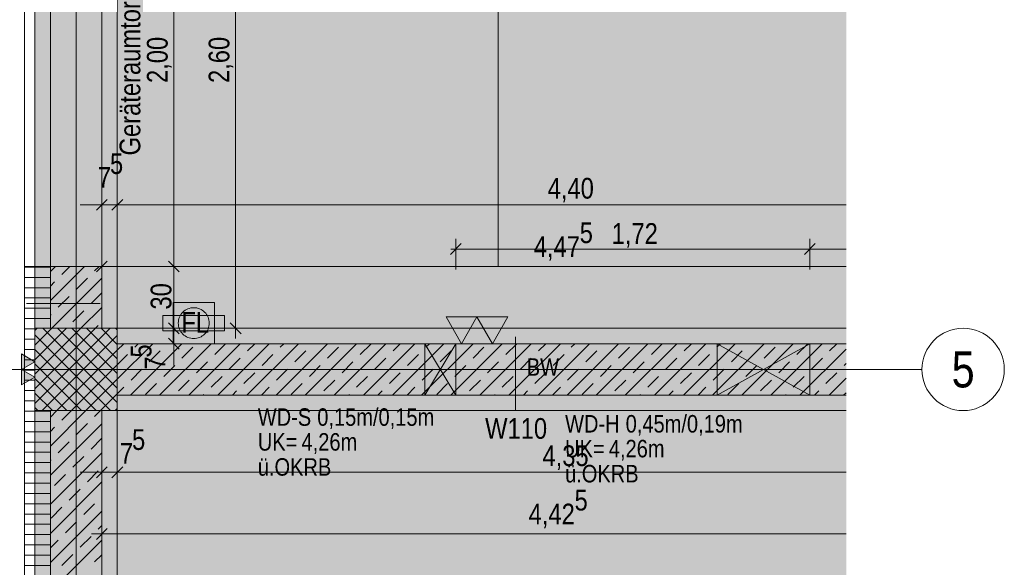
# Model space of a CAD drawing. Extents: x -720 to 300, y 62 to 1162.
# Tile 41 of 143: x -4 to 92, y 531 to 584. Entities that reach past the tile are written whole.
import ezdxf
from ezdxf.enums import TextEntityAlignment as Align
from ezdxf.lldxf.tags import DXFTag

# ---------------------------------------------------------------- set-up
doc = ezdxf.new("R2010")
doc.units = 0
doc.layers.get('0').update_dxf_attribs({"lineweight": 13})
for name, color, linetype, lineweight, true_color in [('00_Beschriftung UZ', 3, 'Continuous', 35, 0x00ff00), ('30 -33 Aussenwände- 3 Aussenstützen', 7, 'Continuous', 50, 0x0000dd), ('30 -34 Innenwände- 1 tragend', 7, 'Continuous', 13, 0xdd0806), ('30 -34 Innenwände- 11 Durchbruch', 4, 'Continuous', 9, 0x00ffff), ('30 -34 Innenwände- 2 nichttragend', 7, 'Continuous', 18, 0xff7fe6), ('30 -34 Innenwände- 4 Türen_Fenster', 7, 'Continuous', 15, 0x9955ff), ('30 -35 Decken- 1 Konstruktion-Träger- Stahlbeton', 7, 'Continuous', 13, 0x33aa00), ('40 -47 Nutzungspez. Anlagen- 4 Feuerlöschanlagen', 7, 'Continuous', 9, 0xff7fff), ('70 -72 Beschriftung- 1 Beschriftung allgemein', 7, 'Continuous', 9, 0xff6633), ('70 -72 Beschriftung- 2 Beschriftung Bauteile', 7, 'Continuous', 9, 0x9999ff), ('70 -76 Bemaßung- 2 Allgemein', 9, 'Continuous', 5, 0x808080), ('iwb_Layout Achsbezeichung', 1, 'Continuous', 13, 0xff0000), ('iwb_Layout BA_Markierung', 7, 'Continuous', 9, 0xbadcdc), ('iwb_Schraffur_BW', 7, 'Continuous', 13, 0x7400e8), ('iwb_Schraffur_Unterzug', 7, 'Continuous', 5, 0xffffcc), ('iwb_Sichtbeton', 2, 'Continuous', 50, 0xffff00), ('iwb_Sichtbeton-Shading', 2, 'Continuous', 50, 0xffff00)]:
    doc.layers.add(name, color=color, linetype=linetype, lineweight=lineweight, true_color=true_color)
for name, color, linetype, lineweight in [('70 -71 Achsen- 1 Gebäudeachsen', 7, 'STRICHPUNKT2-A06G94018I', 18), ('70 -73 Bauteildarst.- 2 verdeckt 0.15', 7, 'fein_strichliert-A06G94028I', 15), ('70 -75 Raumstempel- 3 Wandstempel', 7, 'Continuous', 50), ('Keine', 7, 'Continuous', 9)]:
    doc.layers.add(name, color=color, linetype=linetype, lineweight=lineweight)
doc.styles.get("Standard").update_dxf_attribs({"font": 'ARIALN.TTF'})
tags = doc.linetypes.add('fein_strichliert-A06G94028I', pattern=[4, 1, -2, 1]).pattern_tags.tags
tags[8:9] = [DXFTag(74, 4), DXFTag(75, 0), DXFTag(340, '0'), DXFTag(46, 0.0), DXFTag(50, 0.0), DXFTag(44, 0.0), DXFTag(45, 0.0)]
tags[6:7] = [DXFTag(74, 4), DXFTag(75, 0), DXFTag(340, '0'), DXFTag(46, 0.0), DXFTag(50, 0.0), DXFTag(44, 0.0), DXFTag(45, 0.0)]
tags[4:5] = [DXFTag(74, 4), DXFTag(75, 0), DXFTag(340, '0'), DXFTag(46, 0.0), DXFTag(50, 0.0), DXFTag(44, 0.0), DXFTag(45, 0.0)]
tags = doc.linetypes.add('STRICHPUNKT2', pattern=[12.7, 6.35, -3.175, 0, -3.175]).pattern_tags.tags
tags[10:11] = [DXFTag(74, 4), DXFTag(75, 0), DXFTag(340, '0'), DXFTag(46, 0.0), DXFTag(50, 0.0), DXFTag(44, 0.0), DXFTag(45, 0.0)]
tags[8:9] = [DXFTag(74, 4), DXFTag(75, 0), DXFTag(340, '0'), DXFTag(46, 0.0), DXFTag(50, 0.0), DXFTag(44, 0.0), DXFTag(45, 0.0)]
tags[6:7] = [DXFTag(74, 4), DXFTag(75, 0), DXFTag(340, '0'), DXFTag(46, 0.0), DXFTag(50, 0.0), DXFTag(44, 0.0), DXFTag(45, 0.0)]
tags[4:5] = [DXFTag(74, 4), DXFTag(75, 0), DXFTag(340, '0'), DXFTag(46, 0.0), DXFTag(50, 0.0), DXFTag(44, 0.0), DXFTag(45, 0.0)]
tags = doc.linetypes.add('STRICHPUNKT2-A06G94018I', pattern=[12.7, 6.35, -3.175, 0, -3.175]).pattern_tags.tags
tags[10:11] = [DXFTag(74, 4), DXFTag(75, 0), DXFTag(340, '0'), DXFTag(46, 0.0), DXFTag(50, 0.0), DXFTag(44, 0.0), DXFTag(45, 0.0)]
tags[8:9] = [DXFTag(74, 4), DXFTag(75, 0), DXFTag(340, '0'), DXFTag(46, 0.0), DXFTag(50, 0.0), DXFTag(44, 0.0), DXFTag(45, 0.0)]
tags[6:7] = [DXFTag(74, 4), DXFTag(75, 0), DXFTag(340, '0'), DXFTag(46, 0.0), DXFTag(50, 0.0), DXFTag(44, 0.0), DXFTag(45, 0.0)]
tags[4:5] = [DXFTag(74, 4), DXFTag(75, 0), DXFTag(340, '0'), DXFTag(46, 0.0), DXFTag(50, 0.0), DXFTag(44, 0.0), DXFTag(45, 0.0)]

# ---------------------------------------------------------------- blocks, each defined once
blk = doc.blocks.new('Shading-A06G93YF8I', base_point=(-665.956, 777.712))
at = {"layer": 'iwb_Sichtbeton-Shading', "color": 51, "true_color": 0xffff7f}
for points in [[(76.456, 552.597), (5.644, 552.112), (5.644, 552.712)], [(76.456, 552.597), (5.644, 552.712), (76.456, 552.712)], [(76.456, 552.112), (5.644, 552.112), (76.456, 552.597)]]:
    blk.add_solid(points, dxfattribs=at)
blk = doc.blocks.new('Polygon-A06G93ZV8I')
at = {"color": 0, "linetype": 'ByBlock', "lineweight": -2, "ltscale": 0.13}
blk.add_solid([(4.854, 86.708), (4.686, 1083.814), (76.501, 86.518), (76.501, 1083.814)], dxfattribs=at)
blk = doc.blocks.new('Referenz-A06G94038I')
at = {"layer": '00_Beschriftung UZ', "color": 0, "linetype": 'Continuous', "lineweight": -2, "ltscale": 0.13}
for points in [[(73.516, 556.583), (74.848, 553.912), (76.187, 556.581)], [(73.516, 551.242), (74.848, 553.912), (76.187, 551.243)], [(73.516, 548.583), (74.848, 545.912), (76.187, 548.581)], [(73.516, 543.242), (74.848, 545.912), (76.187, 543.243)]]:
    blk.add_solid(points, dxfattribs=at)
at = {"layer": '30 -33 Aussenwände- 3 Aussenstützen', "color": 0, "lineweight": -2}
for p, q in [((-2.357, 553.683), (-2.128, 553.912)), ((-2.357, 552.269), (-0.714, 553.912)), ((-2.357, 550.855), (0.7, 553.912)), ((-2.357, 549.44), (2.114, 553.912)), ((-2.357, 548.026), (3.528, 553.912)), ((-2.357, 546.612), (4.943, 553.912)), ((-2.357, 553.269), (5, 545.912)), ((-1.643, 545.912), (5.643, 553.198)), ((-1.586, 553.912), (5.643, 546.683)), ((-0.172, 553.912), (5.643, 548.098)), ((1.242, 553.912), (5.643, 549.512)), ((2.657, 553.912), (5.643, 550.926)), ((4.071, 553.912), (5.643, 552.34)), ((5.485, 553.912), (5.643, 553.755)), ((-2.357, 551.855), (3.586, 545.912)), ((-0.229, 545.912), (5.643, 551.784)), ((-2.357, 550.441), (2.171, 545.912)), ((1.185, 545.912), (5.643, 550.369)), ((1.643, 550.912), (1.643, 548.912)), ((0.643, 549.912), (2.643, 549.912)), ((-2.357, 549.027), (0.757, 545.912)), ((2.6, 545.912), (5.643, 548.955)), ((-2.357, 547.612), (-0.657, 545.912)), ((4.014, 545.912), (5.643, 547.541)), ((-2.357, 546.198), (-2.071, 545.912)), ((5.428, 545.912), (5.643, 546.127))]:
    blk.add_line(p, q, dxfattribs=at)
at = {"layer": '30 -33 Aussenwände- 3 Aussenstützen', "color": 0, "linetype": 'Continuous', "lineweight": -2, "ltscale": 0.13}
for p, q in [((5.643, 553.912), (-2.357, 553.912)), ((-2.357, 553.912), (-2.357, 545.912)), ((5.643, 545.912), (5.643, 553.912)), ((-2.357, 545.912), (5.643, 545.912))]:
    blk.add_line(p, q, dxfattribs=at)
at = {"layer": '30 -34 Innenwände- 1 tragend', "color": 0, "linetype": 'Continuous', "lineweight": -2, "ltscale": 0.13}
for p, q in [((-3.357, 559.912), (-3.357, 553.912)), ((4.143, 559.912), (4.143, 553.912)), ((4.143, 553.912), (-2.357, 553.912)), ((5.643, 547.412), (5.643, 552.412)), ((5.643, 552.412), (76.456, 552.412)), ((5.643, 547.412), (76.456, 547.412)), ((-3.357, 545.912), (-3.357, 388.912)), ((4.143, 545.912), (-2.357, 545.912)), ((4.143, 545.912), (4.143, 479.212))]:
    blk.add_line(p, q, dxfattribs=at)
at = {"layer": '30 -34 Innenwände- 1 tragend', "color": 0, "lineweight": -2}
for p, q in [((-0.857, 559.912), (-0.857, 553.912)), ((-0.857, 559.426), (-0.371, 559.912)), ((-0.857, 556.597), (2.457, 559.912)), ((0.264, 559.133), (1.043, 559.912)), ((3.446, 559.487), (3.872, 559.912)), ((4.143, 559.912), (4.143, 553.912)), ((-0.714, 553.912), (4.143, 558.769)), ((1.678, 557.719), (2.739, 558.779)), ((-0.857, 558.011), (-0.443, 558.426)), ((-0.089, 555.951), (0.971, 557.012)), ((3.093, 556.305), (4.143, 557.355)), ((2.114, 553.912), (4.143, 555.94)), ((-0.857, 555.183), (-0.796, 555.244)), ((1.325, 554.537), (2.385, 555.597)), ((3.529, 553.912), (3.8, 554.183)), ((5.643, 551.784), (6.271, 552.412)), ((5.643, 548.955), (9.1, 552.412)), ((5.643, 551.784), (6.271, 552.412)), ((5.643, 548.955), (9.1, 552.412)), ((5.643, 552.412), (76.456, 552.412)), ((6.928, 547.412), (11.928, 552.412)), ((6.928, 547.412), (11.928, 552.412)), ((7.335, 552.062), (7.685, 552.412)), ((7.335, 552.062), (7.685, 552.412)), ((9.756, 547.412), (14.756, 552.412)), ((9.756, 547.412), (14.756, 552.412)), ((11.931, 551.001), (12.992, 552.062)), ((11.931, 551.001), (12.992, 552.062)), ((12.585, 547.412), (17.585, 552.412)), ((12.585, 547.412), (17.585, 552.412)), ((15.113, 551.355), (16.171, 552.412)), ((15.113, 551.355), (16.171, 552.412)), ((15.413, 547.412), (20.413, 552.412)), ((15.413, 547.412), (20.413, 552.412)), ((18.242, 547.412), (23.242, 552.412)), ((18.242, 547.412), (23.242, 552.412)), ((18.295, 551.708), (18.999, 552.412)), ((18.295, 551.708), (18.999, 552.412)), ((21.07, 547.412), (26.07, 552.412)), ((21.07, 547.412), (26.07, 552.412)), ((21.477, 552.062), (21.828, 552.412)), ((21.477, 552.062), (21.828, 552.412)), ((23.899, 547.412), (28.899, 552.412)), ((23.899, 547.412), (28.899, 552.412)), ((26.074, 551.001), (27.134, 552.062)), ((26.074, 551.001), (27.134, 552.062)), ((26.727, 547.412), (31.727, 552.412)), ((26.727, 547.412), (31.727, 552.412)), ((29.256, 551.355), (30.313, 552.412)), ((29.256, 551.355), (30.313, 552.412)), ((29.555, 547.412), (34.555, 552.412)), ((29.555, 547.412), (34.555, 552.412)), ((32.384, 547.412), (37.384, 552.412)), ((32.384, 547.412), (37.384, 552.412)), ((32.438, 551.708), (33.141, 552.412)), ((32.438, 551.708), (33.141, 552.412)), ((35.212, 547.412), (40.212, 552.412)), ((35.212, 547.412), (40.212, 552.412)), ((35.62, 552.062), (35.97, 552.412)), ((35.62, 552.062), (35.97, 552.412)), ((38.041, 547.412), (43.041, 552.412)), ((38.041, 547.412), (43.041, 552.412)), ((40.216, 551.001), (41.276, 552.062)), ((40.216, 551.001), (41.276, 552.062)), ((40.869, 547.412), (45.869, 552.412)), ((40.869, 547.412), (45.869, 552.412)), ((43.398, 551.355), (44.455, 552.412)), ((43.398, 551.355), (44.455, 552.412)), ((43.698, 547.412), (48.698, 552.412)), ((43.698, 547.412), (48.698, 552.412)), ((46.526, 547.412), (51.526, 552.412)), ((46.526, 547.412), (51.526, 552.412)), ((46.58, 551.708), (47.283, 552.412)), ((46.58, 551.708), (47.283, 552.412)), ((49.354, 547.412), (54.354, 552.412)), ((49.354, 547.412), (54.354, 552.412)), ((49.762, 552.062), (50.112, 552.412)), ((49.762, 552.062), (50.112, 552.412)), ((52.183, 547.412), (57.183, 552.412)), ((52.183, 547.412), (57.183, 552.412)), ((54.358, 551.001), (55.419, 552.062)), ((54.358, 551.001), (55.419, 552.062)), ((55.011, 547.412), (60.011, 552.412)), ((55.011, 547.412), (60.011, 552.412)), ((57.54, 551.355), (58.597, 552.412)), ((57.54, 551.355), (58.597, 552.412)), ((57.84, 547.412), (62.84, 552.412)), ((57.84, 547.412), (62.84, 552.412)), ((60.668, 547.412), (65.668, 552.412)), ((60.668, 547.412), (65.668, 552.412)), ((60.722, 551.708), (61.426, 552.412)), ((60.722, 551.708), (61.426, 552.412)), ((63.497, 547.412), (68.497, 552.412)), ((63.497, 547.412), (68.497, 552.412)), ((63.904, 552.062), (64.254, 552.412)), ((63.904, 552.062), (64.254, 552.412)), ((66.325, 547.412), (71.325, 552.412)), ((66.325, 547.412), (71.325, 552.412)), ((68.5, 551.001), (69.561, 552.062)), ((68.5, 551.001), (69.561, 552.062)), ((69.153, 547.412), (74.153, 552.412)), ((69.153, 547.412), (74.153, 552.412)), ((71.682, 551.355), (72.739, 552.412)), ((71.682, 551.355), (72.739, 552.412)), ((74.864, 551.708), (75.568, 552.412)), ((74.864, 551.708), (75.568, 552.412)), ((5.643, 550.369), (6.628, 551.355)), ((5.643, 550.369), (6.628, 551.355)), ((8.749, 550.648), (9.81, 551.708)), ((8.749, 550.648), (9.81, 551.708)), ((19.71, 550.294), (20.77, 551.355)), ((19.71, 550.294), (20.77, 551.355)), ((22.892, 550.648), (23.952, 551.708)), ((22.892, 550.648), (23.952, 551.708)), ((33.852, 550.294), (34.912, 551.355)), ((33.852, 550.294), (34.912, 551.355)), ((37.034, 550.648), (38.094, 551.708)), ((37.034, 550.648), (38.094, 551.708)), ((47.994, 550.294), (49.055, 551.355)), ((47.994, 550.294), (49.055, 551.355)), ((51.176, 550.648), (52.237, 551.708)), ((51.176, 550.648), (52.237, 551.708)), ((62.136, 550.294), (63.197, 551.355)), ((62.136, 550.294), (63.197, 551.355)), ((65.318, 550.648), (66.379, 551.708)), ((65.318, 550.648), (66.379, 551.708)), ((71.982, 547.412), (76.456, 551.886)), ((71.982, 547.412), (76.456, 551.886)), ((10.164, 549.234), (11.224, 550.294)), ((10.164, 549.234), (11.224, 550.294)), ((13.346, 549.587), (14.406, 550.648)), ((13.346, 549.587), (14.406, 550.648)), ((16.528, 549.941), (17.588, 551.001)), ((16.528, 549.941), (17.588, 551.001)), ((24.306, 549.234), (25.366, 550.294)), ((24.306, 549.234), (25.366, 550.294)), ((27.488, 549.587), (28.548, 550.648)), ((27.488, 549.587), (28.548, 550.648)), ((30.67, 549.941), (31.73, 551.001)), ((30.67, 549.941), (31.73, 551.001)), ((38.448, 549.234), (39.509, 550.294)), ((38.448, 549.234), (39.509, 550.294)), ((41.63, 549.587), (42.691, 550.648)), ((41.63, 549.587), (42.691, 550.648)), ((44.812, 549.941), (45.873, 551.001)), ((44.812, 549.941), (45.873, 551.001)), ((52.59, 549.234), (53.651, 550.294)), ((52.59, 549.234), (53.651, 550.294)), ((55.772, 549.587), (56.833, 550.648)), ((55.772, 549.587), (56.833, 550.648)), ((58.954, 549.941), (60.015, 551.001)), ((58.954, 549.941), (60.015, 551.001)), ((66.732, 549.234), (67.793, 550.294)), ((66.732, 549.234), (67.793, 550.294)), ((69.914, 549.587), (70.975, 550.648)), ((69.914, 549.587), (70.975, 550.648)), ((73.096, 549.941), (74.157, 551.001)), ((73.096, 549.941), (74.157, 551.001)), ((76.278, 550.294), (76.456, 550.472)), ((76.278, 550.294), (76.456, 550.472)), ((6.982, 548.88), (8.042, 549.941)), ((6.982, 548.88), (8.042, 549.941)), ((14.76, 548.173), (15.821, 549.234)), ((14.76, 548.173), (15.821, 549.234)), ((17.942, 548.526), (19.003, 549.587)), ((17.942, 548.526), (19.003, 549.587)), ((21.124, 548.88), (22.184, 549.941)), ((21.124, 548.88), (22.184, 549.941)), ((28.902, 548.173), (29.963, 549.234)), ((28.902, 548.173), (29.963, 549.234)), ((32.084, 548.526), (33.145, 549.587)), ((32.084, 548.526), (33.145, 549.587)), ((35.266, 548.88), (36.327, 549.941)), ((35.266, 548.88), (36.327, 549.941)), ((43.044, 548.173), (44.105, 549.234)), ((43.044, 548.173), (44.105, 549.234)), ((46.226, 548.526), (47.287, 549.587)), ((46.226, 548.526), (47.287, 549.587)), ((49.408, 548.88), (50.469, 549.941)), ((49.408, 548.88), (50.469, 549.941)), ((57.186, 548.173), (58.247, 549.234)), ((57.186, 548.173), (58.247, 549.234)), ((60.368, 548.526), (61.429, 549.587)), ((60.368, 548.526), (61.429, 549.587)), ((63.55, 548.88), (64.611, 549.941)), ((63.55, 548.88), (64.611, 549.941)), ((71.328, 548.173), (72.389, 549.234)), ((71.328, 548.173), (72.389, 549.234)), ((74.51, 548.526), (75.571, 549.587)), ((74.51, 548.526), (75.571, 549.587)), ((8.396, 547.466), (9.457, 548.526)), ((8.396, 547.466), (9.457, 548.526)), ((11.578, 547.819), (12.639, 548.88)), ((11.578, 547.819), (12.639, 548.88)), ((22.538, 547.466), (23.599, 548.526)), ((22.538, 547.466), (23.599, 548.526)), ((25.72, 547.819), (26.781, 548.88)), ((25.72, 547.819), (26.781, 548.88)), ((36.68, 547.466), (37.741, 548.526)), ((36.68, 547.466), (37.741, 548.526)), ((39.862, 547.819), (40.923, 548.88)), ((39.862, 547.819), (40.923, 548.88)), ((50.822, 547.466), (51.883, 548.526)), ((50.822, 547.466), (51.883, 548.526)), ((54.004, 547.819), (55.065, 548.88)), ((54.004, 547.819), (55.065, 548.88)), ((64.964, 547.466), (66.025, 548.526)), ((64.964, 547.466), (66.025, 548.526)), ((68.146, 547.819), (69.207, 548.88)), ((68.146, 547.819), (69.207, 548.88)), ((74.81, 547.412), (76.456, 549.058)), ((74.81, 547.412), (76.456, 549.058)), ((5.643, 547.541), (6.275, 548.173)), ((5.643, 547.541), (6.275, 548.173)), ((5.643, 547.412), (76.456, 547.412)), ((13.999, 547.412), (14.053, 547.466)), ((13.999, 547.412), (14.053, 547.466)), ((16.828, 547.412), (17.235, 547.819)), ((16.828, 547.412), (17.235, 547.819)), ((19.656, 547.412), (20.417, 548.173)), ((19.656, 547.412), (20.417, 548.173)), ((28.141, 547.412), (28.195, 547.466)), ((28.141, 547.412), (28.195, 547.466)), ((30.97, 547.412), (31.377, 547.819)), ((30.97, 547.412), (31.377, 547.819)), ((33.798, 547.412), (34.559, 548.173)), ((33.798, 547.412), (34.559, 548.173)), ((42.283, 547.412), (42.337, 547.466)), ((42.283, 547.412), (42.337, 547.466)), ((45.112, 547.412), (45.519, 547.819)), ((45.112, 547.412), (45.519, 547.819)), ((47.94, 547.412), (48.701, 548.173)), ((47.94, 547.412), (48.701, 548.173)), ((56.426, 547.412), (56.479, 547.466)), ((56.426, 547.412), (56.479, 547.466)), ((59.254, 547.412), (59.661, 547.819)), ((59.254, 547.412), (59.661, 547.819)), ((62.082, 547.412), (62.843, 548.173)), ((62.082, 547.412), (62.843, 548.173)), ((70.568, 547.412), (70.621, 547.466)), ((70.568, 547.412), (70.621, 547.466)), ((73.396, 547.412), (73.803, 547.819)), ((73.396, 547.412), (73.803, 547.819)), ((76.225, 547.412), (76.456, 547.644)), ((76.225, 547.412), (76.456, 547.644)), ((-0.857, 545.284), (-0.229, 545.912)), ((-0.857, 542.455), (2.6, 545.912)), ((-0.857, 545.912), (-0.857, 388.912)), ((0.264, 544.991), (1.185, 545.912)), ((3.446, 545.344), (4.014, 545.912)), ((4.143, 545.912), (4.143, 388.912)), ((-0.857, 539.627), (4.143, 544.627)), ((1.678, 543.577), (2.739, 544.637)), ((-0.857, 543.869), (-0.443, 544.284)), ((-0.089, 541.809), (0.971, 542.87)), ((3.093, 542.162), (4.143, 543.212)), ((-0.857, 536.798), (4.143, 541.798)), ((-0.857, 541.041), (-0.796, 541.102)), ((1.325, 540.395), (2.385, 541.455)), ((-0.443, 538.627), (0.618, 539.688)), ((2.739, 538.98), (3.8, 540.041)), ((-0.857, 533.97), (4.143, 538.97)), ((0.971, 537.213), (2.032, 538.273)), ((2.385, 535.798), (3.446, 536.859)), ((-0.857, 531.141), (4.143, 536.141)), ((-0.796, 535.445), (0.264, 536.506)), ((0.618, 534.031), (1.678, 535.091)), ((3.8, 534.384), (4.143, 534.727)), ((-0.857, 532.556), (-0.089, 533.324)), ((-0.857, 528.313), (4.143, 533.313)), ((2.032, 532.616), (3.093, 533.677)), ((0.264, 530.849), (1.325, 531.909)), ((3.446, 531.202), (4.143, 531.899))]:
    blk.add_line(p, q, dxfattribs=at)
at = {"layer": '30 -34 Innenwände- 11 Durchbruch', "color": 0, "linetype": 'Continuous', "lineweight": -2, "ltscale": 0.13}
for p, q in [((35.543, 552.412), (38.543, 552.412)), ((38.543, 552.412), (35.543, 547.412)), ((38.543, 547.412), (35.543, 552.412)), ((35.543, 547.412), (35.543, 552.412)), ((35.543, 552.412), (38.543, 547.412)), ((38.543, 552.412), (35.543, 547.412)), ((38.543, 547.412), (38.543, 552.412)), ((63.943, 552.412), (72.943, 552.412)), ((72.943, 552.412), (63.943, 547.412)), ((72.943, 547.412), (63.943, 552.412)), ((63.943, 547.412), (63.943, 552.412)), ((63.943, 552.412), (72.943, 547.412)), ((72.943, 552.412), (63.943, 547.412)), ((72.943, 547.412), (72.943, 552.412)), ((35.543, 547.412), (38.543, 547.412)), ((63.943, 547.412), (72.943, 547.412))]:
    blk.add_line(p, q, dxfattribs=at)
at = {"layer": '30 -34 Innenwände- 11 Durchbruch', "color": 0, "lineweight": -2}
for points in [[(35.543, 547.412), (35.543, 552.412), (37.043, 549.912)], [(38.543, 547.412), (37.043, 549.912), (38.543, 552.412)], [(63.943, 547.412), (63.943, 552.412), (68.443, 549.912)], [(72.943, 547.412), (68.443, 549.912), (72.943, 552.412)]]:
    blk.add_solid(points, dxfattribs=at)
at = {"layer": '30 -34 Innenwände- 2 nichttragend', "color": 0, "lineweight": -2}
for p, q in [((-3.357, 559.912), (-3.357, 553.912)), ((-3.357, 559.853), (-0.857, 559.853)), ((-0.857, 559.912), (-0.857, 553.912)), ((-3.357, 558.853), (-0.857, 558.853)), ((-3.357, 557.853), (-0.857, 557.853)), ((-3.357, 556.853), (-0.857, 556.853)), ((-3.357, 555.853), (-0.857, 555.853)), ((-3.357, 554.853), (-0.857, 554.853)), ((-3.357, 553.912), (-3.357, 545.912)), ((-3.357, 553.853), (-2.357, 553.853)), ((-2.357, 553.912), (-2.357, 545.912)), ((-3.357, 552.853), (-2.357, 552.853)), ((-3.357, 551.853), (-2.357, 551.853)), ((-3.357, 550.853), (-2.357, 550.853)), ((-3.357, 549.853), (-2.357, 549.853)), ((-3.357, 548.853), (-2.357, 548.853)), ((-3.357, 547.853), (-2.357, 547.853)), ((-3.357, 546.853), (-2.357, 546.853)), ((-3.357, 545.912), (-3.357, 388.912)), ((-3.357, 545.853), (-0.857, 545.853)), ((-0.857, 545.912), (-0.857, 388.912)), ((-3.357, 544.853), (-0.857, 544.853)), ((-3.357, 543.853), (-0.857, 543.853)), ((-3.357, 542.853), (-0.857, 542.853)), ((-3.357, 541.853), (-0.857, 541.853)), ((-3.357, 540.853), (-0.857, 540.853)), ((-3.357, 539.853), (-0.857, 539.853)), ((-3.357, 538.853), (-0.857, 538.853)), ((-3.357, 537.853), (-0.857, 537.853)), ((-3.357, 536.853), (-0.857, 536.853)), ((-3.357, 535.853), (-0.857, 535.853)), ((-3.357, 534.853), (-0.857, 534.853)), ((-3.357, 533.853), (-0.857, 533.853)), ((-3.357, 532.853), (-0.857, 532.853)), ((-3.357, 531.853), (-0.857, 531.853)), ((-3.357, 530.853), (-0.857, 530.853))]:
    blk.add_line(p, q, dxfattribs=at)
at = {"layer": '30 -34 Innenwände- 2 nichttragend', "color": 0, "linetype": 'Continuous', "lineweight": -2, "ltscale": 0.13}
for p, q in [((-3.357, 553.912), (-3.357, 545.912)), ((-2.357, 553.912), (-2.357, 545.912))]:
    blk.add_line(p, q, dxfattribs=at)
at = {"layer": '30 -34 Innenwände- 4 Türen_Fenster', "color": 0, "linetype": 'Continuous', "lineweight": -2, "ltscale": 0.13}
for p, q in [((-3.357, 559.912), (-3.357, 599.912)), ((-3.357, 599.912), (-3.357, 559.912)), ((-0.857, 599.912), (-0.857, 559.912)), ((-0.857, 599.912), (-0.857, 559.912)), ((4.143, 599.912), (4.143, 559.912)), ((4.143, 599.912), (4.143, 559.912)), ((4.143, 559.912), (-3.357, 559.912))]:
    blk.add_line(p, q, dxfattribs=at)
at = {"layer": '30 -35 Decken- 1 Konstruktion-Träger- Stahlbeton', "color": 0, "linetype": 'fein_strichliert-A06G94028I', "lineweight": -2, "ltscale": 0.13}
for p, q in [((-2.357, 227.912), (-2.357, 770.912)), ((5.643, 227.912), (5.643, 770.912)), ((5.643, 553.912), (76.456, 553.912)), ((5.643, 545.912), (76.456, 545.912))]:
    blk.add_line(p, q, dxfattribs=at)
at = {"layer": '30 -35 Decken- 1 Konstruktion-Träger- Stahlbeton', "color": 0, "lineweight": -2}
blk.add_line((5.643, 553.912), (5.643, 545.912), dxfattribs=at)
at = {"layer": '40 -47 Nutzungspez. Anlagen- 4 Feuerlöschanlagen', "color": 0, "linetype": 'Continuous', "lineweight": -2, "ltscale": 0.13}
for p, q in [((11.075, 552.412), (11.075, 556.412)), ((11.075, 556.412), (15.075, 556.412)), ((12.639, 555.848), (12.782, 555.883)), ((12.782, 555.883), (12.928, 555.905)), ((12.928, 555.905), (13.075, 555.912)), ((13.075, 555.912), (13.222, 555.905)), ((13.222, 555.905), (13.367, 555.883)), ((13.367, 555.883), (13.51, 555.848)), ((15.075, 556.412), (15.075, 552.412)), ((10.075, 553.662), (10.075, 555.162)), ((10.075, 555.162), (16.075, 555.162)), ((11.639, 554.848), (11.689, 554.986)), ((11.689, 554.986), (11.752, 555.119)), ((11.752, 555.119), (11.827, 555.245)), ((11.827, 555.245), (11.915, 555.364)), ((11.915, 555.364), (12.014, 555.473)), ((12.014, 555.473), (12.123, 555.572)), ((12.123, 555.572), (12.241, 555.659)), ((12.241, 555.659), (12.368, 555.735)), ((12.368, 555.735), (12.501, 555.798)), ((12.501, 555.798), (12.639, 555.848)), ((13.51, 555.848), (13.649, 555.798)), ((13.649, 555.798), (13.782, 555.735)), ((13.782, 555.735), (13.908, 555.659)), ((13.908, 555.659), (14.026, 555.572)), ((14.026, 555.572), (14.135, 555.473)), ((14.135, 555.473), (14.234, 555.364)), ((14.234, 555.364), (14.322, 555.245)), ((14.322, 555.245), (14.397, 555.119)), ((14.397, 555.119), (14.46, 554.986)), ((14.46, 554.986), (14.51, 554.848)), ((16.075, 555.162), (16.075, 553.662)), ((11.575, 554.412), (11.582, 554.559)), ((11.582, 554.265), (11.575, 554.412)), ((11.582, 554.559), (11.603, 554.705)), ((11.603, 554.119), (11.582, 554.265)), ((11.603, 554.705), (11.639, 554.848)), ((11.639, 553.977), (11.603, 554.119)), ((11.689, 553.838), (11.639, 553.977)), ((14.51, 553.977), (14.46, 553.838)), ((14.51, 554.848), (14.546, 554.705)), ((14.546, 554.119), (14.51, 553.977)), ((14.546, 554.705), (14.567, 554.559)), ((14.567, 554.265), (14.546, 554.119)), ((14.567, 554.559), (14.575, 554.412)), ((14.575, 554.412), (14.567, 554.265)), ((16.075, 553.662), (10.075, 553.662)), ((11.752, 553.705), (11.689, 553.838)), ((11.827, 553.579), (11.752, 553.705)), ((11.915, 553.461), (11.827, 553.579)), ((12.014, 553.351), (11.915, 553.461)), ((12.123, 553.253), (12.014, 553.351)), ((12.241, 553.165), (12.123, 553.253)), ((12.368, 553.089), (12.241, 553.165)), ((12.501, 553.026), (12.368, 553.089)), ((12.639, 552.977), (12.501, 553.026)), ((13.649, 553.026), (13.51, 552.977)), ((13.782, 553.089), (13.649, 553.026)), ((13.908, 553.165), (13.782, 553.089)), ((14.026, 553.253), (13.908, 553.165)), ((14.135, 553.351), (14.026, 553.253)), ((14.234, 553.461), (14.135, 553.351)), ((14.322, 553.579), (14.234, 553.461)), ((14.397, 553.705), (14.322, 553.579)), ((14.46, 553.838), (14.397, 553.705)), ((15.075, 552.412), (11.075, 552.412)), ((12.782, 552.941), (12.639, 552.977)), ((12.928, 552.919), (12.782, 552.941)), ((13.075, 552.912), (12.928, 552.919)), ((13.222, 552.919), (13.075, 552.912)), ((13.367, 552.941), (13.222, 552.919)), ((13.51, 552.977), (13.367, 552.941))]:
    blk.add_line(p, q, dxfattribs=at)
at = {"layer": '70 -71 Achsen- 1 Gebäudeachsen', "color": 0, "linetype": 'STRICHPUNKT2-A06G94018I', "lineweight": -2, "ltscale": 0.13}
for p, q in [((1.643, 1084.852), (1.643, 85.412)), ((-682.362, 549.912), (76.456, 549.912))]:
    blk.add_line(p, q, dxfattribs=at)
at = {"layer": '70 -72 Beschriftung- 2 Beschriftung Bauteile', "color": 0, "lineweight": -2}
for p, q in [((39.095, 552.412), (37.595, 555.01)), ((37.595, 555.01), (40.595, 555.01)), ((40.595, 555.01), (39.095, 552.412)), ((42.095, 552.412), (40.595, 555.01)), ((40.595, 555.01), (43.595, 555.01)), ((43.595, 555.01), (42.095, 552.412)), ((-2.357, 550.662), (-3.656, 551.412)), ((-3.656, 551.412), (-3.656, 549.912)), ((-3.656, 549.912), (-2.357, 550.662)), ((-2.357, 549.162), (-3.656, 549.912)), ((-3.656, 549.912), (-3.656, 548.412)), ((-3.656, 548.412), (-2.357, 549.162))]:
    blk.add_line(p, q, dxfattribs=at)
for points in [[(-3.656, 549.912), (-3.656, 551.412), (-2.357, 550.662)], [(-3.656, 548.412), (-3.656, 549.912), (-2.357, 549.162)]]:
    blk.add_solid(points, dxfattribs=at)
at = {"layer": '70 -73 Bauteildarst.- 2 verdeckt 0.15', "color": 0, "linetype": 'fein_strichliert-A06G94028I', "lineweight": -2, "ltscale": 0.13}
for p, q in [((42.643, 559.912), (42.643, 599.912)), ((4.143, 559.912), (42.643, 559.912))]:
    blk.add_line(p, q, dxfattribs=at)
at = {"layer": '70 -76 Bemaßung- 2 Allgemein', "color": 0, "linetype": 'Continuous', "lineweight": -2, "ltscale": 0.13}
for p, q in [((17.141, 554.973), (17.141, 604.852)), ((11.141, 560.973), (11.141, 598.852)), ((4.673, 566.443), (3.612, 565.382)), ((4.143, 563.412), (4.143, 566.912)), ((5.112, 565.382), (6.173, 566.443)), ((5.112, 565.382), (6.173, 566.443)), ((5.643, 563.412), (5.643, 566.912)), ((5.643, 563.412), (5.643, 566.912)), ((3.082, 565.912), (2.022, 565.912)), ((5.143, 565.912), (3.082, 565.912)), ((5.643, 565.912), (4.143, 565.912)), ((4.643, 565.912), (6.703, 565.912)), ((4.643, 565.912), (6.703, 565.912)), ((76.456, 565.912), (6.703, 565.912)), ((6.703, 565.912), (7.763, 565.912)), ((38.543, 559.614), (38.543, 562.614)), ((72.943, 559.614), (72.943, 562.614)), ((72.943, 559.614), (72.943, 562.614)), ((38.012, 561.083), (39.073, 562.144)), ((72.412, 561.083), (73.473, 562.144)), ((73.473, 562.144), (72.412, 561.083)), ((4.143, 557.412), (4.143, 560.912)), ((11.141, 558.912), (11.141, 560.973)), ((11.141, 560.912), (11.141, 558.852)), ((38.043, 561.614), (39.603, 561.614)), ((71.882, 561.614), (39.603, 561.614)), ((73.443, 561.614), (71.882, 561.614)), ((72.443, 561.614), (74.003, 561.614)), ((76.456, 561.614), (74.003, 561.614)), ((3.143, 559.912), (5.203, 559.912)), ((3.612, 559.382), (4.673, 560.443)), ((76.456, 559.912), (5.203, 559.912)), ((8.641, 559.912), (12.141, 559.912)), ((8.641, 559.912), (12.141, 559.912)), ((11.672, 559.382), (10.61, 560.443)), ((10.61, 560.443), (11.672, 559.382)), ((11.141, 554.973), (11.141, 558.852)), ((11.141, 554.973), (11.141, 556.033)), ((11.141, 552.912), (11.141, 554.973)), ((11.141, 552.912), (11.141, 554.973)), ((17.141, 552.912), (17.141, 554.973)), ((11.672, 553.382), (10.61, 554.443)), ((11.672, 553.382), (10.61, 554.443)), ((17.672, 553.382), (16.61, 554.443)), ((8.641, 553.912), (12.141, 553.912)), ((8.641, 553.912), (12.141, 553.912)), ((11.141, 552.412), (11.141, 553.912)), ((11.141, 553.412), (11.141, 551.352)), ((14.641, 553.912), (18.141, 553.912)), ((8.643, 552.412), (12.141, 552.412)), ((10.61, 552.943), (11.672, 551.882)), ((11.141, 551.352), (11.141, 550.291)), ((4.143, 542.412), (4.143, 538.912)), ((5.643, 542.412), (5.643, 538.912)), ((5.643, 542.412), (5.643, 538.912)), ((3.082, 539.912), (2.022, 539.912)), ((5.143, 539.912), (3.082, 539.912)), ((4.673, 540.443), (3.612, 539.382)), ((5.643, 539.912), (4.143, 539.912)), ((4.643, 539.912), (6.703, 539.912)), ((4.643, 539.912), (6.703, 539.912)), ((5.112, 539.382), (6.173, 540.443)), ((5.112, 539.382), (6.173, 540.443)), ((76.456, 539.912), (6.703, 539.912)), ((6.703, 539.912), (7.763, 539.912)), ((4.143, 536.412), (4.143, 532.912)), ((3.143, 533.912), (5.203, 533.912)), ((3.612, 533.382), (4.673, 534.443)), ((76.456, 533.912), (5.203, 533.912))]:
    blk.add_line(p, q, dxfattribs=at)
at = {"layer": 'Keine', "color": 0, "lineweight": -2}
for p, q in [((-3.192, 556.303), (3.977, 556.303)), ((44.327, 545.893), (44.327, 553.063))]:
    blk.add_line(p, q, dxfattribs=at)
at = {"layer": '30 -34 Innenwände- 11 Durchbruch', "color": 0, "linetype": 'Continuous', "lineweight": -2, "ltscale": 0.13, "char_height": 1.7, "attachment_point": 1}
for s, insert in [('{\\fArial Narrow;WD-S}', (19.296, 546.128)), ('{\\fArial Narrow;0,15m/0,15m}', (25.076, 546.128)), ('{\\fArial Narrow;WD-H}', (49.157, 545.474)), ('{\\fArial Narrow;0,45m/0,19m}', (55.044, 545.474)), ('{\\fArial Narrow;UK=}', (19.296, 543.716)), ('{\\fArial Narrow;4,26m}', (23.548, 543.716)), ('{\\fArial Narrow;UK=}', (49.157, 543.062)), ('{\\fArial Narrow;4,26m}', (53.409, 543.062)), ('{\\fArial Narrow;ü.OKRB}', (19.296, 541.281)), ('{\\fArial Narrow;ü.OKRB}', (49.157, 540.626))]:
    blk.add_mtext(s, dxfattribs=dict(at, insert=insert))
at = {"layer": '40 -47 Nutzungspez. Anlagen- 4 Feuerlöschanlagen', "color": 0, "linetype": 'Continuous', "lineweight": -2, "ltscale": 0.13, "insert": (11.87, 555.495), "char_height": 2.01377, "attachment_point": 1}
blk.add_mtext('{\\fArial Narrow;FL}', dxfattribs=at)
at = {"layer": '70 -72 Beschriftung- 1 Beschriftung allgemein', "color": 0, "linetype": 'Continuous', "lineweight": -2, "ltscale": 0.13, "insert": (5.868, 570.708), "char_height": 2.01377, "attachment_point": 1, "rotation": 90}
blk.add_mtext('{\\fArial Narrow;Geräteraumtor}', dxfattribs=at)
at = {"layer": '70 -75 Raumstempel- 3 Wandstempel', "color": 0, "linetype": 'Continuous', "lineweight": -2, "ltscale": 0.13, "attachment_point": 1}
for s, insert, char_height in [('{\\fArial Narrow;BW}', (45.433, 550.995), 1.7), ('{\\fArial Narrow;W110}', (41.385, 545.177), 2.01377)]:
    blk.add_mtext(s, dxfattribs=dict(at, insert=insert, char_height=char_height))
at = {"layer": '70 -76 Bemaßung- 2 Allgemein', "color": 0, "linetype": 'Continuous', "lineweight": -2, "ltscale": 0.13, "char_height": 2.01377, "attachment_point": 1, "rotation": 90}
for s, insert in [('{\\fArial Narrow;2,00}', (8.525, 577.753)), ('{\\fArial Narrow;2,60}', (14.525, 577.753)), ('{\\fArial Narrow;30}', (8.89, 555.73)), ('{\\fArial Narrow;5}', (6.956, 551.06)), ('{\\fArial Narrow;7}', (8.299, 549.882))]:
    blk.add_mtext(s, dxfattribs=dict(at, insert=insert))
at = {"layer": '70 -76 Bemaßung- 2 Allgemein', "color": 0, "linetype": 'Continuous', "lineweight": -2, "ltscale": 0.13, "char_height": 2.01377, "attachment_point": 1}
for s, insert in [('{\\fArial Narrow;5}', (4.935, 570.923)), ('{\\fArial Narrow;7}', (3.757, 569.581)), ('{\\fArial Narrow;4,40}', (47.464, 568.528)), ('{\\fArial Narrow;5}', (50.579, 564.205)), ('{\\fArial Narrow;1,72}', (53.681, 564.129)), ('{\\fArial Narrow;4,47}', (46.113, 562.862)), ('{\\fArial Narrow;5}', (7.079, 544.097)), ('{\\fArial Narrow;7}', (5.901, 542.754)), ('{\\fArial Narrow;4,35}', (46.958, 542.528)), ('{\\fArial Narrow;5}', (50.079, 538.205)), ('{\\fArial Narrow;4,42}', (45.613, 536.862))]:
    blk.add_mtext(s, dxfattribs=dict(at, insert=insert))
blk = doc.blocks.new('Referenz-A06G94058I')
at = {"layer": 'iwb_Schraffur_BW', "linetype": 'Continuous', "ltscale": 0.13}
for points in [[(4.144, 547.412), (-0.856, 316.812), (-0.856, 552.412)], [(4.144, 547.412), (-0.856, 552.412), (76.456, 552.412)], [(4.144, 547.412), (76.456, 552.412), (76.456, 551.452)], [(4.144, 547.412), (76.456, 551.452), (76.456, 547.412)], [(4.144, 547.412), (4.144, 316.812), (-0.856, 316.812)]]:
    blk.add_solid(points, dxfattribs=at)
at = {"layer": 'iwb_Schraffur_Unterzug', "linetype": 'Continuous', "ltscale": 0.13}
for points in [[(-2.356, 227.912), (-2.356, 830.912), (5.644, 227.912), (5.644, 830.912)], [(76.456, 547.049), (5.644, 545.912), (5.644, 553.912)], [(76.456, 547.049), (5.644, 553.912), (76.456, 553.912)], [(76.456, 545.912), (5.644, 545.912), (76.456, 547.049)]]:
    blk.add_solid(points, dxfattribs=at)
at = {"layer": 'iwb_Sichtbeton', "linetype": 'Continuous', "ltscale": 0.5}
for points in [[(76.456, 552.597), (5.644, 552.112), (5.644, 552.712)], [(76.456, 552.597), (5.644, 552.712), (76.456, 552.712)], [(76.456, 552.112), (5.644, 552.112), (76.456, 552.597)]]:
    blk.add_solid(points, dxfattribs=at)

msp = doc.modelspace()

# ---------------------------------------------------------------- linework, layer by layer
at = {"layer": 'iwb_Layout Achsbezeichung', "linetype": 'STRICHPUNKT2', "lineweight": 13, "ltscale": 0.39}
msp.add_line((76.501, 549.912), (83.837, 549.912), dxfattribs=at)
at = {"layer": 'iwb_Layout Achsbezeichung', "ltscale": 0.39, "extrusion": (0, 0, -1)}
msp.add_circle((-87.837, 549.912), 4, dxfattribs=at)

# ---------------------------------------------------------------- block references
at = {"color": 8, "lineweight": 13, "ltscale": 0.13, "true_color": 0x808080}
msp.add_blockref('Referenz-A06G94038I', (0, 0), dxfattribs=at)
at = {"color": 8, "lineweight": 25, "ltscale": 0.25, "true_color": 0x808080}
msp.add_blockref('Referenz-A06G94058I', (0, 0), dxfattribs=at)
msp.add_blockref('Shading-A06G93YF8I', (-665.956, 777.712))
at = {"layer": 'iwb_Layout BA_Markierung', "ltscale": 0.13}
msp.add_blockref('Polygon-A06G93ZV8I', (0, 0), dxfattribs=at)

# ---------------------------------------------------------------- texts
at = {"layer": 'iwb_Layout Achsbezeichung', "ltscale": 0.39}
msp.add_text('5', height=3.5, dxfattribs=at).set_placement((87.837, 549.912), align=Align.MIDDLE_CENTER)

doc.saveas('drawing.dxf')
